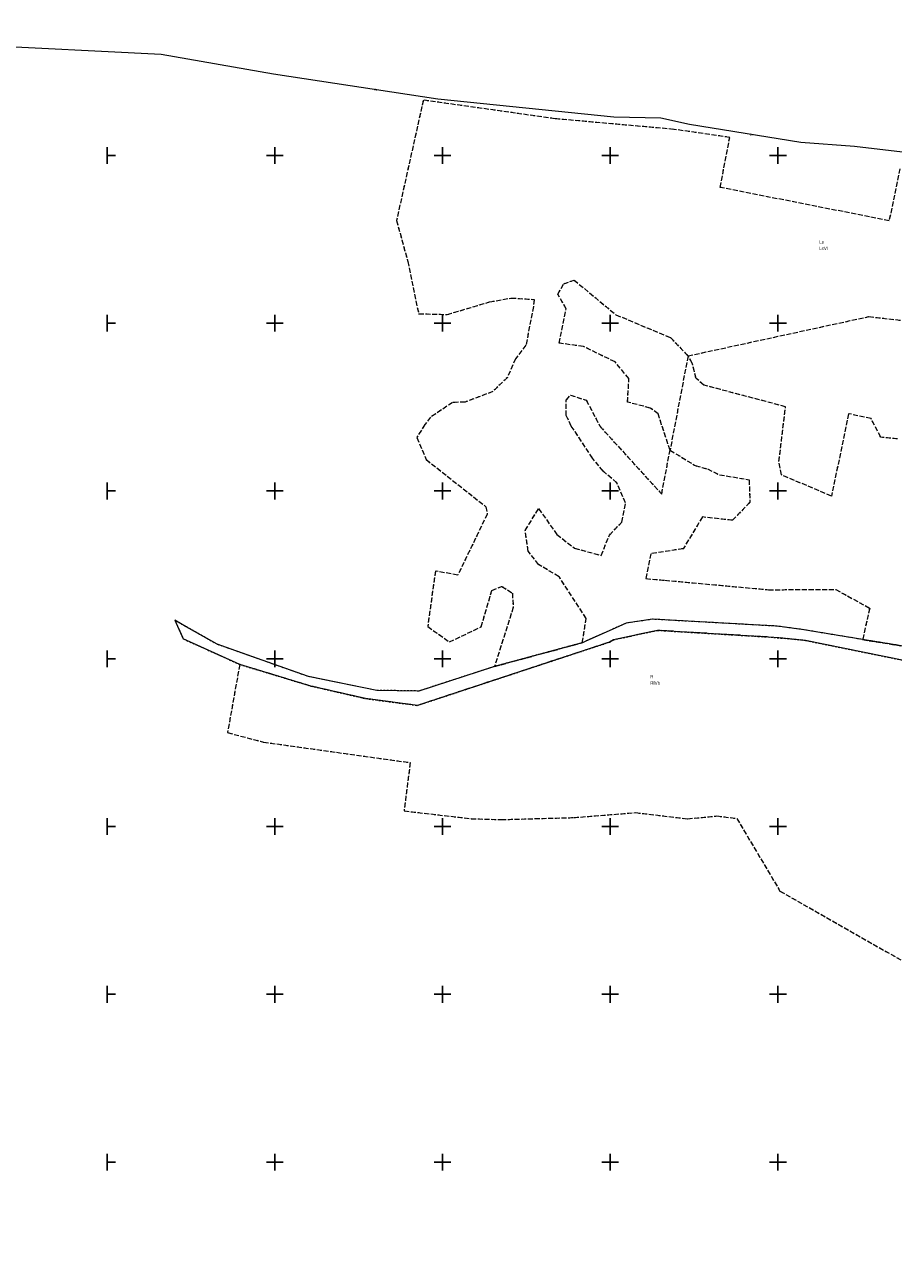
# Model space of a CAD drawing. Header units: metres. Extents: x 7523615 to 7533948, y 5492686 to 5502120.
# Tile 10 of 256: x 7528775 to 7529034, y 5498020 to 5498389. Entities that reach past the tile are written whole.
import ezdxf
from ezdxf.enums import TextEntityAlignment as Align

# ---------------------------------------------------------------- set-up
doc = ezdxf.new("R2010")
doc.units = ezdxf.units.M
for name, pattern in [('219-500', [0]), ('egkk-500', [2, 1.5, -0.5]), ('egug-500', [1, 0.5, -0.5])]:
    doc.linetypes.add(name, pattern=pattern)
doc.layers.get('0').update_dxf_attribs({"color": 2, "lineweight": 5})
doc.styles.get("Standard").update_dxf_attribs({"font": 'Working1250', "width": 0.75})

# ---------------------------------------------------------------- blocks, each defined once
blk = doc.blocks.new('203')
at = {"linetype": 'Continuous', "lineweight": 0}
h = blk.add_hatch(color=0, dxfattribs=at)
edge = h.paths.add_edge_path()
edge.add_arc((0, 0), 0.045, 0, 360)
blk = doc.blocks.new('RAMKA500K')
at = {"color": 0}
for p, q in [((0, 247.5), (0, 250)), ((0, 250), (2.5, 250)), ((47.5, 250), (52.5, 250)), ((50, 247.5), (50, 250)), ((97.5, 250), (102.5, 250)), ((100, 247.5), (100, 250)), ((147.5, 250), (152.5, 250)), ((150, 247.5), (150, 250)), ((197.5, 250), (202.5, 250)), ((200, 247.5), (200, 250)), ((247.5, 250), (252.5, 250)), ((250, 247.5), (250, 250)), ((297.5, 250), (302.5, 250)), ((300, 247.5), (300, 250)), ((347.5, 250), (352.5, 250)), ((350, 247.5), (350, 250)), ((397.5, 250), (400, 250)), ((400, 247.5), (400, 250)), ((0, 197.5), (0, 202.5)), ((0, 200), (2.5, 200)), ((47.5, 200), (52.5, 200)), ((50, 197.5), (50, 202.5)), ((97.5, 200), (102.5, 200)), ((100, 197.5), (100, 202.5)), ((147.5, 200), (152.5, 200)), ((150, 197.5), (150, 202.5)), ((197.5, 200), (202.5, 200)), ((200, 197.5), (200, 202.5)), ((247.5, 200), (252.5, 200)), ((250, 197.5), (250, 202.5)), ((297.5, 200), (302.5, 200)), ((300, 197.5), (300, 202.5)), ((347.5, 200), (352.5, 200)), ((350, 197.5), (350, 202.5)), ((397.5, 200), (400, 200)), ((400, 197.5), (400, 202.5)), ((0, 147.5), (0, 152.5)), ((50, 147.5), (50, 152.5)), ((100, 147.5), (100, 152.5)), ((150, 147.5), (150, 152.5)), ((200, 147.5), (200, 152.5)), ((250, 147.5), (250, 152.5)), ((300, 147.5), (300, 152.5)), ((350, 147.5), (350, 152.5)), ((400, 147.5), (400, 152.5)), ((0, 150), (2.5, 150)), ((47.5, 150), (52.5, 150)), ((97.5, 150), (102.5, 150)), ((147.5, 150), (152.5, 150)), ((197.5, 150), (202.5, 150)), ((247.5, 150), (252.5, 150)), ((297.5, 150), (302.5, 150)), ((347.5, 150), (352.5, 150)), ((397.5, 150), (400, 150)), ((0, 97.5), (0, 102.5)), ((0, 100), (2.5, 100)), ((47.5, 100), (52.5, 100)), ((50, 97.5), (50, 102.5)), ((97.5, 100), (102.5, 100)), ((100, 97.5), (100, 102.5)), ((147.5, 100), (152.5, 100)), ((150, 97.5), (150, 102.5)), ((197.5, 100), (202.5, 100)), ((200, 97.5), (200, 102.5)), ((247.5, 100), (252.5, 100)), ((250, 97.5), (250, 102.5)), ((297.5, 100), (302.5, 100)), ((300, 97.5), (300, 102.5)), ((347.5, 100), (352.5, 100)), ((350, 97.5), (350, 102.5)), ((397.5, 100), (400, 100)), ((400, 97.5), (400, 102.5)), ((0, 47.5), (0, 52.5)), ((50, 47.5), (50, 52.5)), ((100, 47.5), (100, 52.5)), ((150, 47.5), (150, 52.5)), ((200, 47.5), (200, 52.5)), ((250, 47.5), (250, 52.5)), ((300, 47.5), (300, 52.5)), ((350, 47.5), (350, 52.5)), ((400, 47.5), (400, 52.5)), ((0, 50), (2.5, 50)), ((47.5, 50), (52.5, 50)), ((97.5, 50), (102.5, 50)), ((147.5, 50), (152.5, 50)), ((197.5, 50), (202.5, 50)), ((247.5, 50), (252.5, 50)), ((297.5, 50), (302.5, 50)), ((347.5, 50), (352.5, 50)), ((397.5, 50), (400, 50)), ((0, 0), (0, 2.5)), ((0, 0), (2.5, 0)), ((47.5, 0), (52.5, 0)), ((50, 0), (50, 2.5)), ((97.5, 0), (102.5, 0)), ((100, 0), (100, 2.5)), ((147.5, 0), (152.5, 0)), ((150, 0), (150, 2.5)), ((197.5, 0), (202.5, 0)), ((200, 0), (200, 2.5)), ((247.5, 0), (252.5, 0)), ((250, 0), (250, 2.5)), ((297.5, 0), (302.5, 0)), ((300, 0), (300, 2.5)), ((347.5, 0), (352.5, 0)), ((350, 0), (350, 2.5)), ((397.5, 0), (400, 0)), ((400, 0), (400, 2.5))]:
    blk.add_line(p, q, dxfattribs=at)

msp = doc.modelspace()

# ---------------------------------------------------------------- linework, layer by layer
at = {"layer": '217-kontur klasyfikacyjny', "color": 7, "linetype": 'egkk-500', "lineweight": 18, "flags": 128}
for points in [[(7528894.27, 5498366.49), (7528886.28, 5498330.66)], [(7528933.58, 5498360.93), (7528894.27, 5498366.49)], [(7528968.93, 5498357.78), (7528933.58, 5498360.93)], [(7528985.62, 5498355.38), (7528968.93, 5498357.78)], [(7528982.78, 5498340.46), (7528985.62, 5498355.38)], [(7529036.38, 5498346.04), (7529033.13, 5498330.55)], [(7529033.13, 5498330.55), (7528982.78, 5498340.46)], [(7528886.28, 5498330.66), (7528889.64, 5498318.44)], [(7528889.64, 5498318.44), (7528892.87, 5498302.84)], [(7528934.37, 5498308.61), (7528936.11, 5498311.72)], [(7528936.11, 5498311.72), (7528939.22, 5498312.85)], [(7528939.22, 5498312.85), (7528951.67, 5498302.53)], [(7528936.86, 5498304.26), (7528934.37, 5498308.61)], [(7528901.37, 5498302.59), (7528914, 5498306.35)], [(7528914, 5498306.35), (7528920.44, 5498307.51)], [(7528920.44, 5498307.51), (7528927.33, 5498307.08)], [(7528927.08, 5498304.97), (7528924.86, 5498293.42)], [(7528927.33, 5498307.08), (7528927.08, 5498304.97)], [(7528934.76, 5498294.05), (7528936.86, 5498304.26)], [(7528892.87, 5498302.84), (7528901.37, 5498302.59)], [(7528951.67, 5498302.53), (7528967.97, 5498295.71)], [(7528973.19, 5498290.27), (7529027.14, 5498301.98)], [(7529027.14, 5498301.98), (7529046.26, 5498299.76)], [(7528924.86, 5498293.42), (7528921.77, 5498289.42)], [(7528941.98, 5498293.06), (7528934.76, 5498294.05)], [(7528951.43, 5498288.47), (7528941.98, 5498293.06)], [(7528967.97, 5498295.71), (7528973.19, 5498290.27)], [(7528921.77, 5498289.42), (7528919.34, 5498283.86)], [(7528973.19, 5498290.27), (7528967.82, 5498262.16)], [(7528974.45, 5498288.06), (7528973.19, 5498290.27)], [(7528955.55, 5498283.49), (7528951.43, 5498288.47)], [(7528975.58, 5498283.57), (7528974.45, 5498288.06)], [(7528919.34, 5498283.86), (7528914.96, 5498279.61)], [(7528955.18, 5498276.46), (7528955.55, 5498283.49)], [(7528977.87, 5498281.56), (7528975.58, 5498283.57)], [(7528914.96, 5498279.61), (7528906.71, 5498276.51)], [(7528936.89, 5498277.06), (7528938.13, 5498278.56)], [(7528938.13, 5498278.56), (7528942.86, 5498277.07)], [(7529002.26, 5498275.1), (7528977.87, 5498281.56)], [(7528902.98, 5498276.37), (7528896.42, 5498271.99)], [(7528906.71, 5498276.51), (7528902.98, 5498276.37)], [(7528936.9, 5498272.46), (7528936.89, 5498277.06)], [(7528942.86, 5498277.07), (7528946.97, 5498269.23)], [(7528961.9, 5498274.73), (7528955.18, 5498276.46)], [(7528964.27, 5498272.98), (7528961.9, 5498274.73)], [(7529000.29, 5498258.8), (7529002.26, 5498275.1)], [(7528896.42, 5498271.99), (7528894.74, 5498269.8)], [(7528938.39, 5498269.35), (7528936.9, 5498272.46)], [(7528967.82, 5498262.16), (7528964.27, 5498272.98)], [(7529021.06, 5498273.02), (7529015.95, 5498248.45)], [(7529027.76, 5498271.61), (7529021.06, 5498273.02)], [(7529030.63, 5498266.01), (7529027.76, 5498271.61)], [(7528894.74, 5498269.8), (7528892.29, 5498265.92)], [(7528944.74, 5498259.77), (7528938.39, 5498269.35)], [(7528946.97, 5498269.23), (7528965.33, 5498249.07)], [(7528892.29, 5498265.92), (7528895.14, 5498259.36)], [(7529035.61, 5498265.52), (7529030.63, 5498266.01)], [(7528947.86, 5498255.91), (7528944.74, 5498259.77)], [(7528965.33, 5498249.07), (7528967.82, 5498262.16)], [(7528967.82, 5498262.16), (7528975.36, 5498257.56)], [(7528895.14, 5498259.36), (7528912.93, 5498245.32)], [(7528975.36, 5498257.56), (7528978.96, 5498256.58)], [(7528978.96, 5498256.58), (7528982.57, 5498254.83)], [(7529001.04, 5498254.82), (7529000.29, 5498258.8)], [(7528951.97, 5498252.44), (7528947.86, 5498255.91)], [(7528954.59, 5498246.46), (7528951.97, 5498252.44)], [(7528982.57, 5498254.83), (7528991.4, 5498253.35)], [(7528991.4, 5498253.35), (7528991.66, 5498246.63)], [(7529015.95, 5498248.45), (7529001.04, 5498254.82)], [(7528912.93, 5498245.32), (7528913.32, 5498243.13)], [(7528953.47, 5498240.74), (7528954.59, 5498246.46)], [(7528991.66, 5498246.63), (7528986.44, 5498241.27)], [(7528913.32, 5498243.13), (7528904.55, 5498224.94)], [(7528924.65, 5498238.27), (7528928.63, 5498244.74)], [(7528928.63, 5498244.74), (7528934.11, 5498237.04)], [(7528977.48, 5498242.25), (7528971.77, 5498232.79)], [(7528986.44, 5498241.27), (7528977.48, 5498242.25)], [(7528925.53, 5498232.05), (7528924.65, 5498238.27)], [(7528949.75, 5498236.87), (7528953.47, 5498240.74)], [(7528934.11, 5498237.04), (7528939.33, 5498232.93)], [(7528947.3, 5498230.82), (7528949.75, 5498236.87)], [(7528928.65, 5498228.06), (7528925.53, 5498232.05)], [(7528939.33, 5498232.93), (7528947.3, 5498230.82)], [(7528962.08, 5498231.31), (7528960.59, 5498223.87)], [(7528971.77, 5498232.79), (7528962.08, 5498231.31)], [(7528934.74, 5498224.46), (7528928.65, 5498228.06)], [(7528897.87, 5498226.15), (7528895.58, 5498209.61)], [(7528904.55, 5498224.94), (7528897.87, 5498226.15)], [(7528942.84, 5498212.02), (7528934.74, 5498224.46)], [(7528960.59, 5498223.87), (7528966.29, 5498223.4)], [(7528966.29, 5498223.4), (7528997.15, 5498220.57)], [(7528911.5, 5498209.5), (7528914.71, 5498220.33)], [(7528914.71, 5498220.33), (7528917.7, 5498221.58)], [(7528917.7, 5498221.58), (7528920.81, 5498219.59)], [(7528920.81, 5498219.59), (7528921.07, 5498215.36)], [(7528997.15, 5498220.57), (7529017.23, 5498220.66)], [(7529017.23, 5498220.66), (7529027.35, 5498215.07)], [(7528921.07, 5498215.36), (7528915.52, 5498197.71)], [(7528941.66, 5498204.78), (7528942.84, 5498212.02)], [(7529027.35, 5498215.07), (7529025.24, 5498205.71)], [(7528895.58, 5498209.61), (7528902.04, 5498205.01)], [(7528902.04, 5498205.01), (7528911.5, 5498209.5)], [(7528964.08, 5498208.47), (7528950.94, 5498205.61)], [(7528998.77, 5498206.38), (7528964.08, 5498208.47)], [(7528949.8, 5498204.97), (7528892.49, 5498186.08)], [(7528915.52, 5498197.71), (7528941.66, 5498204.78)], [(7528950.94, 5498205.61), (7528949.8, 5498204.97)], [(7529008.2, 5498205.46), (7528998.77, 5498206.38)], [(7529043.41, 5498198.26), (7529008.2, 5498205.46)], [(7529025.24, 5498205.71), (7529044.08, 5498202.67)], [(7528839.52, 5498198.3), (7528835.9, 5498177.98)], [(7528860.68, 5498191.87), (7528839.52, 5498198.3)], [(7528877.01, 5498188.12), (7528860.68, 5498191.87)], [(7528892.49, 5498186.08), (7528877.01, 5498188.12)], [(7528835.9, 5498177.98), (7528846.64, 5498175.16)], [(7528846.64, 5498175.16), (7528890.35, 5498169.05)], [(7528890.35, 5498169.05), (7528888.53, 5498154.66)], [(7528888.53, 5498154.66), (7528908.51, 5498152.34)], [(7528917.46, 5498152.07), (7528939.12, 5498152.67)], [(7528939.12, 5498152.67), (7528957.54, 5498154.15)], [(7528957.54, 5498154.15), (7528973.06, 5498152.3)], [(7528973.06, 5498152.3), (7528981.79, 5498153.15)], [(7528981.79, 5498153.15), (7528987.72, 5498152.42)], [(7528908.51, 5498152.34), (7528917.46, 5498152.07)], [(7528987.72, 5498152.42), (7529000.6, 5498130.77)], [(7529000.6, 5498130.77), (7529037.31, 5498109.86)]]:
    msp.add_lwpolyline(points, dxfattribs=at)
at = {"layer": '218-kontur użytku gruntowego', "color": 7, "linetype": 'egug-500', "lineweight": 18, "flags": 128}
for points in [[(7528894.27, 5498366.49), (7528886.28, 5498330.66)], [(7528933.58, 5498360.93), (7528894.27, 5498366.49)], [(7528968.93, 5498357.78), (7528933.58, 5498360.93)], [(7528985.62, 5498355.38), (7528968.93, 5498357.78)], [(7528982.78, 5498340.46), (7528985.62, 5498355.38)], [(7529036.38, 5498346.04), (7529033.13, 5498330.55)], [(7529033.13, 5498330.55), (7528982.78, 5498340.46)], [(7528886.28, 5498330.66), (7528889.64, 5498318.44)], [(7528889.64, 5498318.44), (7528892.87, 5498302.84)], [(7528934.37, 5498308.61), (7528936.11, 5498311.72)], [(7528936.11, 5498311.72), (7528939.22, 5498312.85)], [(7528939.22, 5498312.85), (7528951.67, 5498302.53)], [(7528936.86, 5498304.26), (7528934.37, 5498308.61)], [(7528901.37, 5498302.59), (7528914, 5498306.35)], [(7528914, 5498306.35), (7528920.44, 5498307.51)], [(7528920.44, 5498307.51), (7528927.33, 5498307.08)], [(7528927.08, 5498304.97), (7528924.86, 5498293.42)], [(7528927.33, 5498307.08), (7528927.08, 5498304.97)], [(7528934.76, 5498294.05), (7528936.86, 5498304.26)], [(7528892.87, 5498302.84), (7528901.37, 5498302.59)], [(7528951.67, 5498302.53), (7528967.97, 5498295.71)], [(7528973.19, 5498290.27), (7529027.14, 5498301.98)], [(7529027.14, 5498301.98), (7529046.26, 5498299.76)], [(7528924.86, 5498293.42), (7528921.77, 5498289.42)], [(7528941.98, 5498293.06), (7528934.76, 5498294.05)], [(7528951.43, 5498288.47), (7528941.98, 5498293.06)], [(7528967.97, 5498295.71), (7528973.19, 5498290.27)], [(7528921.77, 5498289.42), (7528919.34, 5498283.86)], [(7528973.19, 5498290.27), (7528967.82, 5498262.16)], [(7528974.45, 5498288.06), (7528973.19, 5498290.27)], [(7528955.55, 5498283.49), (7528951.43, 5498288.47)], [(7528975.58, 5498283.57), (7528974.45, 5498288.06)], [(7528919.34, 5498283.86), (7528914.96, 5498279.61)], [(7528955.18, 5498276.46), (7528955.55, 5498283.49)], [(7528977.87, 5498281.56), (7528975.58, 5498283.57)], [(7528914.96, 5498279.61), (7528906.71, 5498276.51)], [(7528936.89, 5498277.06), (7528938.13, 5498278.56)], [(7528938.13, 5498278.56), (7528942.86, 5498277.07)], [(7529002.26, 5498275.1), (7528977.87, 5498281.56)], [(7528902.98, 5498276.37), (7528896.42, 5498271.99)], [(7528906.71, 5498276.51), (7528902.98, 5498276.37)], [(7528936.9, 5498272.46), (7528936.89, 5498277.06)], [(7528942.86, 5498277.07), (7528946.97, 5498269.23)], [(7528961.9, 5498274.73), (7528955.18, 5498276.46)], [(7528964.27, 5498272.98), (7528961.9, 5498274.73)], [(7529000.29, 5498258.8), (7529002.26, 5498275.1)], [(7528896.42, 5498271.99), (7528894.74, 5498269.8)], [(7528938.39, 5498269.35), (7528936.9, 5498272.46)], [(7528967.82, 5498262.16), (7528964.27, 5498272.98)], [(7529021.06, 5498273.02), (7529015.95, 5498248.45)], [(7529027.76, 5498271.61), (7529021.06, 5498273.02)], [(7529030.63, 5498266.01), (7529027.76, 5498271.61)], [(7528894.74, 5498269.8), (7528892.29, 5498265.92)], [(7528944.74, 5498259.77), (7528938.39, 5498269.35)], [(7528946.97, 5498269.23), (7528965.33, 5498249.07)], [(7528892.29, 5498265.92), (7528895.14, 5498259.36)], [(7529035.61, 5498265.52), (7529030.63, 5498266.01)], [(7528947.86, 5498255.91), (7528944.74, 5498259.77)], [(7528965.33, 5498249.07), (7528967.82, 5498262.16)], [(7528967.82, 5498262.16), (7528975.36, 5498257.56)], [(7528895.14, 5498259.36), (7528912.93, 5498245.32)], [(7528975.36, 5498257.56), (7528978.96, 5498256.58)], [(7528978.96, 5498256.58), (7528982.57, 5498254.83)], [(7529001.04, 5498254.82), (7529000.29, 5498258.8)], [(7528951.97, 5498252.44), (7528947.86, 5498255.91)], [(7528954.59, 5498246.46), (7528951.97, 5498252.44)], [(7528982.57, 5498254.83), (7528991.4, 5498253.35)], [(7528991.4, 5498253.35), (7528991.66, 5498246.63)], [(7529015.95, 5498248.45), (7529001.04, 5498254.82)], [(7528912.93, 5498245.32), (7528913.32, 5498243.13)], [(7528953.47, 5498240.74), (7528954.59, 5498246.46)], [(7528991.66, 5498246.63), (7528986.44, 5498241.27)], [(7528913.32, 5498243.13), (7528904.55, 5498224.94)], [(7528924.65, 5498238.27), (7528928.63, 5498244.74)], [(7528928.63, 5498244.74), (7528934.11, 5498237.04)], [(7528977.48, 5498242.25), (7528971.77, 5498232.79)], [(7528986.44, 5498241.27), (7528977.48, 5498242.25)], [(7528925.53, 5498232.05), (7528924.65, 5498238.27)], [(7528949.75, 5498236.87), (7528953.47, 5498240.74)], [(7528934.11, 5498237.04), (7528939.33, 5498232.93)], [(7528947.3, 5498230.82), (7528949.75, 5498236.87)], [(7528928.65, 5498228.06), (7528925.53, 5498232.05)], [(7528939.33, 5498232.93), (7528947.3, 5498230.82)], [(7528962.08, 5498231.31), (7528960.59, 5498223.87)], [(7528971.77, 5498232.79), (7528962.08, 5498231.31)], [(7528934.74, 5498224.46), (7528928.65, 5498228.06)], [(7528897.87, 5498226.15), (7528895.58, 5498209.61)], [(7528904.55, 5498224.94), (7528897.87, 5498226.15)], [(7528942.84, 5498212.02), (7528934.74, 5498224.46)], [(7528960.59, 5498223.87), (7528966.29, 5498223.4)], [(7528966.29, 5498223.4), (7528997.15, 5498220.57)], [(7528911.5, 5498209.5), (7528914.71, 5498220.33)], [(7528914.71, 5498220.33), (7528917.7, 5498221.58)], [(7528917.7, 5498221.58), (7528920.81, 5498219.59)], [(7528920.81, 5498219.59), (7528921.07, 5498215.36)], [(7528997.15, 5498220.57), (7529017.23, 5498220.66)], [(7529017.23, 5498220.66), (7529027.35, 5498215.07)], [(7528921.07, 5498215.36), (7528915.52, 5498197.71)], [(7528941.66, 5498204.78), (7528942.84, 5498212.02)], [(7528962.64, 5498211.77), (7528954.73, 5498210.63)], [(7528999.72, 5498209.71), (7528962.64, 5498211.77)], [(7529027.35, 5498215.07), (7529025.24, 5498205.71)], [(7528820.17, 5498211.46), (7528822.7, 5498205.91)], [(7528823.6, 5498209.51), (7528820.17, 5498211.46)], [(7528832.79, 5498204.3), (7528823.6, 5498209.51)], [(7528895.58, 5498209.61), (7528902.04, 5498205.01)], [(7528902.04, 5498205.01), (7528911.5, 5498209.5)], [(7528950.57, 5498208.76), (7528941.66, 5498204.78)], [(7528954.73, 5498210.63), (7528950.57, 5498208.76)], [(7528950.94, 5498205.61), (7528964.08, 5498208.47)], [(7528964.08, 5498208.47), (7528998.77, 5498206.38)], [(7529007.68, 5498208.65), (7528999.72, 5498209.71)], [(7529025.24, 5498205.71), (7529007.68, 5498208.65)], [(7528822.7, 5498205.91), (7528839.52, 5498198.3)], [(7528842.82, 5498200.76), (7528832.79, 5498204.3)], [(7528892.49, 5498186.08), (7528949.8, 5498204.97)], [(7528941.66, 5498204.78), (7528915.52, 5498197.71)], [(7528949.8, 5498204.97), (7528950.94, 5498205.61)], [(7528998.77, 5498206.38), (7529008.2, 5498205.46)], [(7529008.2, 5498205.46), (7529043.41, 5498198.26)], [(7529044.08, 5498202.67), (7529025.24, 5498205.71)], [(7528860.05, 5498194.67), (7528842.82, 5498200.76)], [(7528839.52, 5498198.3), (7528835.9, 5498177.98)], [(7528839.52, 5498198.3), (7528860.68, 5498191.87)], [(7528915.52, 5498197.71), (7528892.93, 5498190.38)], [(7528880.43, 5498190.58), (7528860.05, 5498194.67)], [(7528860.68, 5498191.87), (7528877.01, 5498188.12)], [(7528892.93, 5498190.38), (7528880.43, 5498190.58)], [(7528877.01, 5498188.12), (7528892.49, 5498186.08)], [(7528835.9, 5498177.98), (7528846.64, 5498175.16)], [(7528846.64, 5498175.16), (7528890.35, 5498169.05)], [(7528890.35, 5498169.05), (7528888.53, 5498154.66)], [(7528888.53, 5498154.66), (7528908.51, 5498152.34)], [(7528917.46, 5498152.07), (7528939.12, 5498152.67)], [(7528939.12, 5498152.67), (7528957.54, 5498154.15)], [(7528957.54, 5498154.15), (7528973.06, 5498152.3)], [(7528973.06, 5498152.3), (7528981.79, 5498153.15)], [(7528981.79, 5498153.15), (7528987.72, 5498152.42)], [(7528908.51, 5498152.34), (7528917.46, 5498152.07)], [(7528987.72, 5498152.42), (7529000.6, 5498130.77)], [(7529000.6, 5498130.77), (7529037.31, 5498109.86)]]:
    msp.add_lwpolyline(points, dxfattribs=at)
at = {"layer": '219-działka ewidencyjna', "color": 3, "linetype": '219-500', "lineweight": 18, "flags": 128}
for points in [[(7528962.64, 5498211.77), (7528954.73, 5498210.63)], [(7528999.72, 5498209.71), (7528962.64, 5498211.77)], [(7528823.6, 5498209.51), (7528820.17, 5498211.46)], [(7528820.17, 5498211.46), (7528822.7, 5498205.91)], [(7528832.79, 5498204.3), (7528823.6, 5498209.51)], [(7528950.57, 5498208.76), (7528941.66, 5498204.78)], [(7528954.73, 5498210.63), (7528950.57, 5498208.76)], [(7528964.08, 5498208.47), (7528950.94, 5498205.61)], [(7528998.77, 5498206.38), (7528964.08, 5498208.47)], [(7529007.68, 5498208.65), (7528999.72, 5498209.71)], [(7529025.24, 5498205.71), (7529007.68, 5498208.65)], [(7528839.52, 5498198.3), (7528822.7, 5498205.91)], [(7528842.82, 5498200.76), (7528832.79, 5498204.3)], [(7528949.8, 5498204.97), (7528892.49, 5498186.08)], [(7528941.66, 5498204.78), (7528915.52, 5498197.71)], [(7528950.94, 5498205.61), (7528949.8, 5498204.97)], [(7529008.2, 5498205.46), (7528998.77, 5498206.38)], [(7529043.41, 5498198.26), (7529008.2, 5498205.46)], [(7529044.08, 5498202.67), (7529025.24, 5498205.71)], [(7528860.05, 5498194.67), (7528842.82, 5498200.76)], [(7528860.68, 5498191.87), (7528839.52, 5498198.3)], [(7528915.52, 5498197.71), (7528892.93, 5498190.38)], [(7528880.43, 5498190.58), (7528860.05, 5498194.67)], [(7528877.01, 5498188.12), (7528860.68, 5498191.87)], [(7528892.93, 5498190.38), (7528880.43, 5498190.58)], [(7528892.49, 5498186.08), (7528877.01, 5498188.12)]]:
    msp.add_lwpolyline(points, dxfattribs=at)
at = {"layer": 'przewód telekomunikacyjny podziemny', "color": 7, "linetype": 'CONTINUOUS', "lineweight": 18, "flags": 128}
msp.add_lwpolyline([(7529070.05, 5498347.14), (7529022.82, 5498352.62), (7529006.8, 5498353.86), (7528973.6, 5498359.19), (7528965.07, 5498361.09), (7528951.03, 5498361.39), (7528898.6, 5498366.82), (7528849.6, 5498374.26), (7528816.12, 5498380.13), (7528760.65, 5498382.83)], dxfattribs=at)

# ---------------------------------------------------------------- block references
at = {"layer": '203-punkt graniczny', "color": 3, "linetype": 'CONTINUOUS', "lineweight": 18}
for p in [(7528962.64, 5498211.77), (7528820.17, 5498211.46), (7528823.6, 5498209.51), (7528950.57, 5498208.76), (7528954.73, 5498210.63), (7528964.08, 5498208.47), (7528999.72, 5498209.71), (7529007.68, 5498208.65), (7528822.7, 5498205.91), (7528832.79, 5498204.3), (7528941.66, 5498204.78), (7528949.8, 5498204.97), (7528950.94, 5498205.61), (7528998.77, 5498206.38), (7529008.2, 5498205.46), (7529025.24, 5498205.71), (7528842.82, 5498200.76), (7528839.52, 5498198.3), (7528915.52, 5498197.71), (7528860.05, 5498194.67), (7528860.68, 5498191.87), (7528880.43, 5498190.58), (7528892.93, 5498190.38), (7528877.01, 5498188.12), (7528892.49, 5498186.08)]:
    msp.add_blockref('203', p, dxfattribs=at)
at = {"layer": 'Wstawianie ramki sekcyjnej z opisem', "color": 7, "linetype": 'CONTINUOUS', "lineweight": 13}
for p in [(7528800, 5498250), (7528800, 5498000)]:
    msp.add_blockref('RAMKA500K', p, dxfattribs=at)

# ---------------------------------------------------------------- texts
at = {"layer": '209-oznaczenie konturu klasyfikacyjnego', "color": 7, "linetype": 'CONTINUOUS', "lineweight": 18, "width": 0.79}
for s, p in [('LsVI', (7529012.28, 5498322.81)), ('RIVb', (7528961.9, 5498193.24))]:
    msp.add_text(s, height=1, dxfattribs=at).set_placement(p, align=Align.TOP_LEFT)
at = {"layer": '210-oznaczenie konturu użytku gruntowego', "color": 7, "linetype": 'CONTINUOUS', "lineweight": 18, "width": 0.79}
for s, p in [('Ls', (7529012.28, 5498323.71)), ('R', (7528961.9, 5498194.14))]:
    msp.add_text(s, height=1, dxfattribs=at).set_placement(p)
at = {"layer": 'przewód telekomunikacyjny podziemny-Atr1', "color": 7, "width": 0.9}
for rotation, p in [(351.366, (7528879.71, 5498369.69)), (350.879, (7528991.61, 5498356.3))]:
    msp.add_text('ts', height=0.75, rotation=rotation, dxfattribs=at).set_placement(p, align=Align.MIDDLE_LEFT)

doc.saveas('drawing.dxf')
